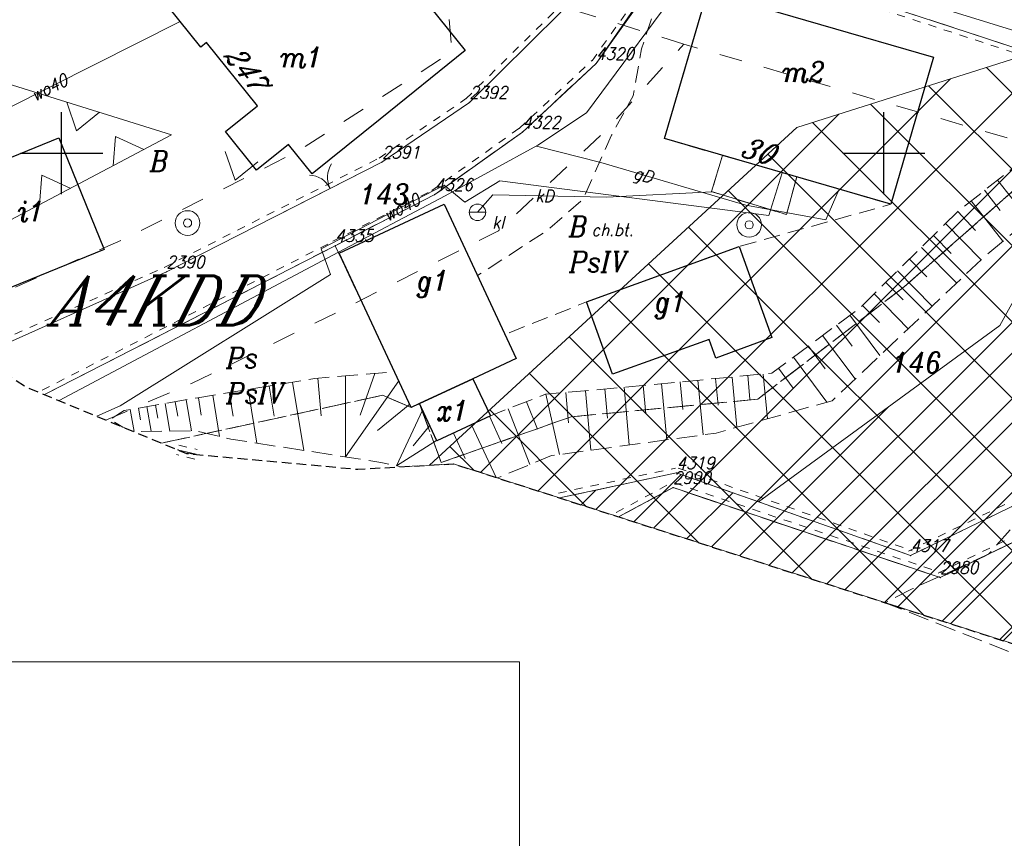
# Model space of a CAD drawing. Header units: metres. Extents: x 7435600 to 7436400, y 5537603 to 5538250.
# Tile 8 of 43: x 7435847 to 7435907, y 5537908 to 5537958. Entities that reach past the tile are written whole.
import ezdxf
from ezdxf.enums import TextEntityAlignment as Align

# ---------------------------------------------------------------- set-up
doc = ezdxf.new("R2010")
doc.units = ezdxf.units.M
doc.header["$MEASUREMENT"] = 0
for name, pattern in [('0.5_0.5', [1, 0.5, -0.5]), ('1.4_1.4', [2.8, 1.4, -1.4]), ('1.5_0.5', [2, 1.5, -0.5]), ('1.5_1.0', [2.5, 1.5, -1]), ('2', [0.9, 0.6, -0.3]), ('218-500', [1, 0.5, -0.5]), ('219-500', [0]), ('3117-500', [0]), ('ktok02-500', [0]), ('mz1.0_0.5', [1.5, 1, -0.5]), ('mz1.25_0.5', [1.75, 1.25, -0.5])]:
    doc.linetypes.add(name, pattern=pattern)
doc.layers.get('0').update_dxf_attribs({"color": 2, "linetype": 'CONTINUOUS', "lineweight": 5})
doc.layers.add('!ramka', color=2, linetype='CONTINUOUS', lineweight=0)
for name, color, linetype in [('000 Inne (niezydentyfikowane)', 7, 'CONTINUOUS'), ('203-Punkt załamania granicy działki nie stabilizowany', 7, 'CONTINUOUS'), ('203-Punkt załamania granicy działki nie stabilizowany-Atr103', 7, 'CONTINUOUS'), ('203-Punkt załamania granicy działki nie stabilizowany-Atr104', 7, 'CONTINUOUS'), ('209-Opis konturu klasyfikacyjnego', 7, 'CONTINUOUS'), ('210-Oznaczenie użytku', 7, 'CONTINUOUS'), ('211-Nr działki', 7, 'CONTINUOUS'), ('216-Granica obrębu', 7, 'CONTINUOUS'), ('217-Granica konturu klasyfikcyjnego', 7, 'CONTINUOUS'), ('218-Granica użytku', 7, 'CONTINUOUS'), ('218-Granica użytku po granicy działki', 7, 'CONTINUOUS'), ('219-Linia granicy', 7, 'CONTINUOUS'), ('238-Punkt adresowy budynku', 7, 'CONTINUOUS'), ('312-Budynek (powierzchnia)', 7, 'CONTINUOUS'), ('312-Numer ewidencyjny budynku-Atr124', 7, 'CONTINUOUS'), ('352-schody (powierzchnia)', 7, 'CONTINUOUS'), ('995-Tekst dodatkowy duży', 7, 'CONTINUOUS'), ('996-Tekst dodatkowy mały', 7, 'CONTINUOUS'), ('brama (linia)', 7, 'CONTINUOUS'), ('brama (linia) - symbol', 7, 'CONTINUOUS'), ('chodnik (powierzchnia)', 7, 'CONTINUOUS'), ('chodnik (powierzchnia)-Atr17', 7, 'CONTINUOUS'), ('Miejsce błędu lub ostrzeżenia po kontroli', 7, 'CONTINUOUS'), ('Nieprzekraczalna linia zabudowy', 7, 'CONTINUOUS'), ('ogrodzenie trwałe (linia)', 7, 'CONTINUOUS'), ('osadnik kanalizacji lokalnej (dół Chambeau) (punkt)', 7, 'CONTINUOUS'), ('osadnik kanalizacji lokalnej (dół Chambeau) (punkt)-Atr17', 7, 'CONTINUOUS'), ('przewód gazowy (linia)', 7, 'CONTINUOUS'), ('przewód gazowy (linia)-Atr1', 7, 'CONTINUOUS'), ('przewód kanalizacyjny (linia)', 7, 'CONTINUOUS'), ('przewód kanalizacyjny (linia)-Atr1', 7, 'CONTINUOUS'), ('przewód wodociągowy (linia)', 7, 'CONTINUOUS'), ('przewód wodociągowy (linia)-Atr1', 7, 'CONTINUOUS'), ('skarpa nieumocniona (powierzchnia)', 7, 'CONTINUOUS'), ('Strefa osuwisk', 7, 'CONTINUOUS'), ('Strefa zalewowa', 7, 'CONTINUOUS'), ('studnia (punkt)', 7, 'CONTINUOUS'), ('Wstawianie ramki sekcyjnej z opisem', 7, 'CONTINUOUS'), ('Zakres', 7, 'CONTINUOUS')]:
    doc.layers.add(name, color=color, linetype=linetype)
doc.styles.get("Standard").update_dxf_attribs({"font": 'italic_1250.shx', "width": 0.75})
doc.linetypes.add('902-500', pattern='A,3.75,0,[1,ksztalty.shx,S=0.5,R=0,X=0,Y=0],3.75', length=7.5)

# ---------------------------------------------------------------- blocks, each defined once
blk = doc.blocks.new('203')
at = {"linetype": 'Continuous', "lineweight": 0}
h = blk.add_hatch(color=0, dxfattribs=at)
edge = h.paths.add_edge_path()
edge.add_arc((0, 0), 0.045, 0, 360)
blk = doc.blocks.new('US13')
at = {"color": 0, "linetype": 'Continuous', "lineweight": 13}
for radius in [0.75, 0.25]:
    blk.add_circle((0, 0), radius, dxfattribs=at)
blk = doc.blocks.new('US07')
at = {"color": 0, "linetype": 'Continuous', "lineweight": 13}
for q in [(-0.5, 0), (0.5, 0)]:
    blk.add_line((0, 0), q, dxfattribs=at)
blk.add_circle((0, 0), 0.5, dxfattribs=at)
blk = doc.blocks.new('OK02')
at = {"color": 0, "linetype": 'Continuous', "lineweight": 0}
for centre, start, end in [((-1.5, 0), 0, 60), ((1.5, 0), 120, 180)]:
    blk.add_arc(centre, 1.5, start, end, dxfattribs=at)
blk = doc.blocks.new('RAMKA500K')
at = {"color": 0}
for p, q in [((250, 197.5), (250, 202.5)), ((300, 197.5), (300, 202.5)), ((247.5, 200), (252.5, 200)), ((297.5, 200), (302.5, 200))]:
    blk.add_line(p, q, dxfattribs=at)

msp = doc.modelspace()

# ---------------------------------------------------------------- hatches: boundary and pattern name
at = {"layer": 'Strefa osuwisk', "linetype": 'Continuous', "lineweight": 5}
h = msp.add_hatch(dxfattribs=at)
h.set_pattern_fill('CROSSHATCH', color=250, style=0, pattern_type=2)
h.set_pattern_definition([(45, (7435917.09, 5537902.5975), (-2.3199, 2.3199), []), (315, (7435917.09, 5537902.5975), (2.3199, 2.3199), [])])
h.paths.add_polyline_path([(7435880.28, 5537929.03), (7435873.84, 5537931.1), (7435872.38, 5537931.02), (7435894.71, 5537951.56), (7435908.98, 5537956.08), (7435917.53, 5537953.28), (7435935.67, 5537947.6), (7435938.04, 5537945.01), (7435940.01, 5537935.88), (7435939.24, 5537925.51), (7435934.03, 5537910.63), (7435927.63, 5537913.78), (7435924.5, 5537914.79)])
at = {"layer": 'Strefa zalewowa', "linetype": 'Continuous', "lineweight": 5}
h = msp.add_hatch(dxfattribs=at)
h.set_pattern_fill('HATCH', color=5, style=0, pattern_type=2)
h.set_pattern_definition([(45, (7435915.0254, 5537945.0705), (-2.12132, 2.12132), [])])
h.paths.add_polyline_path([(7435937.75, 5537941.61), (7435936.96, 5537931.24), (7435933.56, 5537920.65), (7435924.5, 5537914.79), (7435880.28, 5537929.03), (7435887.4, 5537930.55), (7435892.37, 5537928.79), (7435907.06, 5537939.52), (7435912.54, 5537949.46), (7435933.29, 5537943.43), (7435934.8, 5537942.59)])

# ---------------------------------------------------------------- linework, layer by layer
at = {"layer": '!ramka', "color": 251, "linetype": 'Continuous', "lineweight": 13}
msp.add_3dface([(7435692.445, 5538052.761), (7436192.445, 5538052.761), (7436192.445, 5537747.761), (7435692.445, 5537747.761)], dxfattribs=at)
at = {"layer": '000 Inne (niezydentyfikowane)', "color": 251, "linetype": 'Continuous', "lineweight": 13}
for p, q in [((7435906.92, 5537948.36), (7435908.81, 5537945.95)), ((7435906.12, 5537947.74), (7435907.08, 5537946.52)), ((7435905.31, 5537947.1), (7435907.24, 5537944.64)), ((7435904.5, 5537946.45), (7435905.58, 5537945.3)), ((7435903.75, 5537945.72), (7435905.92, 5537943.51)), ((7435903.02, 5537944.99), (7435904.09, 5537943.9)), ((7435902.29, 5537944.27), (7435904.43, 5537942.1)), ((7435901.56, 5537943.56), (7435902.62, 5537942.48)), ((7435900.84, 5537942.84), (7435902.95, 5537940.7)), ((7435900.12, 5537942.14), (7435901.17, 5537941.07)), ((7435899.41, 5537941.44), (7435901.49, 5537939.32)), ((7435898.7, 5537940.74), (7435899.74, 5537939.69)), ((7435897.93, 5537940.14), (7435899.76, 5537937.68)), ((7435897.12, 5537939.53), (7435898.07, 5537938.26)), ((7435896.28, 5537938.91), (7435898.25, 5537936.26)), ((7435895.41, 5537938.26), (7435896.43, 5537936.88)), ((7435894.5, 5537937.58), (7435896.53, 5537934.85)), ((7435893.59, 5537936.91), (7435894.48, 5537935.71)), ((7435864.04, 5537936.07), (7435864.73, 5537931.92)), ((7435865.59, 5537936.31), (7435865.78, 5537934.01)), ((7435867.27, 5537936.44), (7435867.26, 5537931.52)), ((7435870.5, 5537936.14), (7435867.26, 5537931.52)), ((7435869.05, 5537936.59), (7435868.16, 5537934.06)), ((7435887.61, 5537936.08), (7435887.77, 5537934.4)), ((7435888.7, 5537936.19), (7435889.02, 5537932.86)), ((7435889.77, 5537936.29), (7435889.92, 5537934.66)), ((7435890.77, 5537936.38), (7435891.06, 5537933.32)), ((7435891.73, 5537936.47), (7435891.86, 5537935.03)), ((7435892.66, 5537936.56), (7435892.92, 5537933.84)), ((7435861.34, 5537935.62), (7435861.88, 5537932.36)), ((7435862.62, 5537935.83), (7435862.92, 5537933.99)), ((7435881.86, 5537935.55), (7435882.19, 5537931.93)), ((7435883.04, 5537935.66), (7435883.2, 5537933.87)), ((7435884.21, 5537935.76), (7435884.52, 5537932.25)), ((7435885.36, 5537935.87), (7435885.52, 5537934.14)), ((7435886.49, 5537935.98), (7435886.81, 5537932.56)), ((7435856.9, 5537934.88), (7435857.06, 5537933.99)), ((7435857.57, 5537934.99), (7435857.9, 5537933.1)), ((7435858.32, 5537935.12), (7435858.49, 5537934.06)), ((7435859.2, 5537935.27), (7435859.61, 5537932.76)), ((7435860.2, 5537935.44), (7435860.44, 5537933.99)), ((7435878.28, 5537934.88), (7435878.94, 5537933.2)), ((7435879.44, 5537935.33), (7435880.28, 5537931.67)), ((7435880.66, 5537935.44), (7435880.82, 5537933.6)), ((7435854.18, 5537934.41), (7435854.42, 5537933.07)), ((7435854.67, 5537934.49), (7435854.79, 5537933.78)), ((7435855.18, 5537934.58), (7435855.44, 5537933.08)), ((7435855.72, 5537934.67), (7435855.86, 5537933.88)), ((7435856.29, 5537934.77), (7435856.58, 5537933.09)), ((7435871.17, 5537934.73), (7435869.21, 5537933.12)), ((7435871.94, 5537934.37), (7435870.37, 5537930.98)), ((7435877.15, 5537934.44), (7435878.47, 5537931.06)), ((7435876.02, 5537933.99), (7435876.77, 5537932.33)), ((7435872.38, 5537933.42), (7435871.37, 5537932.2)), ((7435874.92, 5537933.48), (7435876.417, 5537930.27)), ((7435872.8, 5537932.51), (7435870.37, 5537930.98)), ((7435873.83, 5537932.97), (7435874.55, 5537931.43)), ((7435857.666, 5537931.723), (7435857.67, 5537931.8))]:
    msp.add_line(p, q, dxfattribs=at)
at = {"layer": '216-Granica obrębu', "color": 3, "linetype": '1.5_1.0', "lineweight": 13, "flags": 128}
for points in [[(7435947.705, 5538003.09), (7435946.19, 5537999.46), (7435943.83, 5537991.28), (7435944.33, 5537979.1), (7435943.53, 5537958.08), (7435938.41, 5537948.81), (7435934.24, 5537941.62), (7435923.3, 5537933.82), (7435903.43, 5537924.18), (7435887.18, 5537929.65), (7435883.87, 5537927.871)], [(7435883.87, 5537927.871), (7435887.18, 5537929.65), (7435903.43, 5537924.18), (7435923.3, 5537933.82), (7435934.24, 5537941.62), (7435938.41, 5537948.81), (7435943.53, 5537958.08), (7435944.33, 5537979.1), (7435943.83, 5537991.28)]]:
    msp.add_lwpolyline(points, dxfattribs=at)
at = {"layer": '217-Granica konturu klasyfikcyjnego', "color": 3, "linetype": '1.5_0.5', "lineweight": 13, "flags": 128}
for points in [[(7435887.88, 5537962.99), (7435882.5, 5537955.45)], [(7435917.53, 5537953.28), (7435887.88, 5537962.99)], [(7435882.5, 5537955.45), (7435878.02, 5537951.28)], [(7435878.02, 5537951.28), (7435872.69, 5537947.48)], [(7435901.26, 5537941.89), (7435908.74, 5537948.48)], [(7435908.74, 5537948.48), (7435901.26, 5537941.89)], [(7435872.69, 5537947.48), (7435866.64, 5537944.37)], [(7435866.64, 5537944.37), (7435848.965, 5537935.31)], [(7435871.26, 5537934.53), (7435866.64, 5537944.37)], [(7435866.64, 5537944.37), (7435871.26, 5537934.53)], [(7435892.33, 5537935.03), (7435901.26, 5537941.89)], [(7435901.26, 5537941.89), (7435892.33, 5537935.03)], [(7435856.081, 5537932.356), (7435869.52, 5537935.27)], [(7435869.52, 5537935.27), (7435856.081, 5537932.356)], [(7435869.52, 5537935.27), (7435871.26, 5537934.53)], [(7435871.26, 5537934.53), (7435869.52, 5537935.27)], [(7435880.99, 5537933.96), (7435892.33, 5537935.03)], [(7435892.33, 5537935.03), (7435880.99, 5537933.96)], [(7435871.26, 5537934.53), (7435871.76, 5537934.76)], [(7435871.76, 5537934.76), (7435871.26, 5537934.53)], [(7435871.76, 5537934.76), (7435873.09, 5537931.18)], [(7435873.09, 5537931.18), (7435871.76, 5537934.76)], [(7435873.09, 5537931.18), (7435880.99, 5537933.96)], [(7435880.99, 5537933.96), (7435873.09, 5537931.18)], [(7435923.3, 5537933.82), (7435903.43, 5537924.18)], [(7435901.63, 5537925.52), (7435918.2, 5537933.53)], [(7435858.165, 5537931.677), (7435857.056, 5537931.952)], [(7435857.056, 5537931.952), (7435858.165, 5537931.677)], [(7435880.28, 5537929.026), (7435887.4, 5537930.55)], [(7435887.4, 5537930.55), (7435901.63, 5537925.52)], [(7435887.18, 5537929.65), (7435883.87, 5537927.871)], [(7435903.43, 5537924.18), (7435887.18, 5537929.65)]]:
    msp.add_lwpolyline(points, dxfattribs=at)
at = {"layer": '218-Granica użytku', "color": 3, "linetype": '218-500', "lineweight": 13, "flags": 128}
for points in [[(7435901.26, 5537941.89), (7435908.74, 5537948.48)], [(7435908.74, 5537948.48), (7435901.26, 5537941.89)], [(7435871.26, 5537934.53), (7435866.64, 5537944.37)], [(7435866.64, 5537944.37), (7435871.26, 5537934.53)], [(7435892.33, 5537935.03), (7435901.26, 5537941.89)], [(7435901.26, 5537941.89), (7435892.33, 5537935.03)], [(7435856.081, 5537932.356), (7435869.52, 5537935.27)], [(7435869.52, 5537935.27), (7435856.081, 5537932.356)], [(7435869.52, 5537935.27), (7435871.26, 5537934.53)], [(7435871.26, 5537934.53), (7435869.52, 5537935.27)], [(7435880.99, 5537933.96), (7435892.33, 5537935.03)], [(7435892.33, 5537935.03), (7435880.99, 5537933.96)], [(7435871.26, 5537934.53), (7435871.76, 5537934.76)], [(7435871.76, 5537934.76), (7435871.26, 5537934.53)], [(7435871.76, 5537934.76), (7435873.09, 5537931.18)], [(7435873.09, 5537931.18), (7435871.76, 5537934.76)], [(7435873.09, 5537931.18), (7435880.99, 5537933.96)], [(7435880.99, 5537933.96), (7435873.09, 5537931.18)]]:
    msp.add_lwpolyline(points, dxfattribs=at)
at = {"layer": '218-Granica użytku po granicy działki', "color": 3, "linetype": '0.5_0.5', "lineweight": 13}
for p, q in [((7435882.256, 5537955.624), (7435887.636, 5537963.164)), ((7435917.437, 5537952.995), (7435887.787, 5537962.705)), ((7435874.589, 5537953.303), (7435880.129, 5537958.773)), ((7435877.816, 5537951.5), (7435882.296, 5537955.67)), ((7435882.256, 5537955.624), (7435882.256, 5537955.624)), ((7435882.256, 5537955.624), (7435882.256, 5537955.624)), ((7435882.296, 5537955.67), (7435882.296, 5537955.67)), ((7435882.296, 5537955.67), (7435882.296, 5537955.67)), ((7435869.31, 5537949.698), (7435874.63, 5537953.338)), ((7435874.589, 5537953.303), (7435874.589, 5537953.303)), ((7435874.589, 5537953.303), (7435874.589, 5537953.303)), ((7435874.63, 5537953.338), (7435874.63, 5537953.338)), ((7435874.63, 5537953.338), (7435874.63, 5537953.338)), ((7435872.516, 5537947.724), (7435877.846, 5537951.524)), ((7435877.816, 5537951.5), (7435877.816, 5537951.5)), ((7435877.816, 5537951.5), (7435877.816, 5537951.5)), ((7435877.846, 5537951.524), (7435877.846, 5537951.524)), ((7435877.846, 5537951.524), (7435877.846, 5537951.524)), ((7435856.244, 5537943.047), (7435869.344, 5537949.717)), ((7435869.31, 5537949.698), (7435869.31, 5537949.698)), ((7435869.31, 5537949.698), (7435869.31, 5537949.698)), ((7435869.344, 5537949.717), (7435869.344, 5537949.717)), ((7435869.344, 5537949.717), (7435869.344, 5537949.717)), ((7435866.503, 5537944.637), (7435872.553, 5537947.747)), ((7435872.516, 5537947.724), (7435872.516, 5537947.724)), ((7435872.516, 5537947.724), (7435872.516, 5537947.724)), ((7435872.553, 5537947.747), (7435872.553, 5537947.747)), ((7435872.553, 5537947.747), (7435872.553, 5537947.747)), ((7435848.828, 5537935.577), (7435866.503, 5537944.637)), ((7435866.503, 5537944.637), (7435866.503, 5537944.637)), ((7435866.503, 5537944.637), (7435866.503, 5537944.637)), ((7435866.503, 5537944.637), (7435866.503, 5537944.637)), ((7435866.503, 5537944.637), (7435866.503, 5537944.637)), ((7435845.328, 5537938.164), (7435856.258, 5537943.054)), ((7435856.244, 5537943.047), (7435856.244, 5537943.047)), ((7435856.244, 5537943.047), (7435856.244, 5537943.047)), ((7435856.258, 5537943.054), (7435856.258, 5537943.054)), ((7435856.258, 5537943.054), (7435856.258, 5537943.054)), ((7435848.828, 5537935.577), (7435848.828, 5537935.577)), ((7435848.828, 5537935.577), (7435848.828, 5537935.577)), ((7435901.499, 5537925.79), (7435918.069, 5537933.8)), ((7435903.299, 5537924.45), (7435923.169, 5537934.09)), ((7435857.128, 5537932.243), (7435857.128, 5537932.243)), ((7435857.128, 5537932.243), (7435857.128, 5537932.243)), ((7435857.128, 5537932.243), (7435858.237, 5537931.968)), ((7435858.237, 5537931.968), (7435858.237, 5537931.968)), ((7435858.237, 5537931.968), (7435858.237, 5537931.968)), ((7435858.093, 5537931.386), (7435856.984, 5537931.661)), ((7435856.984, 5537931.661), (7435856.984, 5537931.661)), ((7435856.984, 5537931.661), (7435856.984, 5537931.661)), ((7435858.093, 5537931.386), (7435858.093, 5537931.386)), ((7435858.093, 5537931.386), (7435858.093, 5537931.386)), ((7435880.217, 5537929.319), (7435887.337, 5537930.843)), ((7435887.337, 5537930.843), (7435887.337, 5537930.843)), ((7435887.337, 5537930.843), (7435887.337, 5537930.843)), ((7435887.5, 5537930.833), (7435887.5, 5537930.833)), ((7435887.5, 5537930.833), (7435887.5, 5537930.833)), ((7435887.5, 5537930.833), (7435901.73, 5537925.803)), ((7435883.728, 5537928.135), (7435887.038, 5537929.914)), ((7435887.038, 5537929.914), (7435887.038, 5537929.914)), ((7435887.038, 5537929.914), (7435887.038, 5537929.914)), ((7435887.276, 5537929.934), (7435887.276, 5537929.934)), ((7435887.276, 5537929.934), (7435887.276, 5537929.934)), ((7435887.276, 5537929.934), (7435903.526, 5537924.464)), ((7435880.217, 5537929.319), (7435880.217, 5537929.319)), ((7435880.217, 5537929.319), (7435880.217, 5537929.319)), ((7435883.728, 5537928.135), (7435883.728, 5537928.135)), ((7435883.728, 5537928.135), (7435883.728, 5537928.135)), ((7435901.499, 5537925.79), (7435901.499, 5537925.79)), ((7435901.499, 5537925.79), (7435901.499, 5537925.79)), ((7435901.73, 5537925.803), (7435901.73, 5537925.803)), ((7435901.73, 5537925.803), (7435901.73, 5537925.803)), ((7435903.299, 5537924.45), (7435903.299, 5537924.45)), ((7435903.299, 5537924.45), (7435903.299, 5537924.45)), ((7435903.526, 5537924.464), (7435903.526, 5537924.464)), ((7435903.526, 5537924.464), (7435903.526, 5537924.464))]:
    msp.add_line(p, q, dxfattribs=at)
at = {"layer": '219-Linia granicy', "color": 3, "linetype": '219-500', "lineweight": 13, "flags": 128}
for points in [[(7435887.88, 5537962.99), (7435882.5, 5537955.45)], [(7435917.53, 5537953.28), (7435887.88, 5537962.99)], [(7435874.8, 5537953.09), (7435880.34, 5537958.56)], [(7435882.5, 5537955.45), (7435878.02, 5537951.28)], [(7435869.48, 5537949.45), (7435874.8, 5537953.09)], [(7435878.02, 5537951.28), (7435872.69, 5537947.48)], [(7435856.38, 5537942.78), (7435869.48, 5537949.45)], [(7435872.69, 5537947.48), (7435866.64, 5537944.37)], [(7435866.64, 5537944.37), (7435848.965, 5537935.31)], [(7435845.45, 5537937.89), (7435856.38, 5537942.78)], [(7435923.3, 5537933.82), (7435903.43, 5537924.18)], [(7435918.2, 5537933.53), (7435901.63, 5537925.52)], [(7435858.165, 5537931.677), (7435857.056, 5537931.952)], [(7435887.4, 5537930.55), (7435880.28, 5537929.026)], [(7435901.63, 5537925.52), (7435887.4, 5537930.55)], [(7435887.18, 5537929.65), (7435883.87, 5537927.871)], [(7435903.43, 5537924.18), (7435887.18, 5537929.65)]]:
    msp.add_lwpolyline(points, dxfattribs=at)
at = {"layer": '312-Budynek (powierzchnia)', "color": 251, "linetype": 'Continuous', "lineweight": 25, "flags": 128}
for points in [[(7435866.62, 5537966.1), (7435874.55, 5537956.24)], [(7435886.67, 5537950.89), (7435889.28, 5537959.84)], [(7435889.28, 5537959.84), (7435903.03, 5537955.84)], [(7435858.47, 5537956.45), (7435856.46, 5537958.95)], [(7435858.82, 5537956.74), (7435858.47, 5537956.45)], [(7435861.91, 5537952.87), (7435858.82, 5537956.74)], [(7435874.55, 5537956.24), (7435869.37, 5537952.07)], [(7435903.03, 5537955.84), (7435900.43, 5537946.89)], [(7435859.97, 5537951.31), (7435861.91, 5537952.87)], [(7435869.37, 5537952.07), (7435865.24, 5537948.74)], [(7435861.85, 5537948.97), (7435859.97, 5537951.31)], [(7435843.6, 5537948.4), (7435849.83, 5537950.93)], [(7435849.83, 5537950.93), (7435852.59, 5537944.13)], [(7435863.8, 5537950.53), (7435861.85, 5537948.97)], [(7435865.24, 5537948.74), (7435863.8, 5537950.53)], [(7435900.43, 5537946.89), (7435886.67, 5537950.89)], [(7435866.87, 5537943.91), (7435873.26, 5537946.89)], [(7435873.26, 5537946.89), (7435877.64, 5537937.51)], [(7435852.59, 5537944.13), (7435846.36, 5537941.6)], [(7435871.26, 5537934.53), (7435866.87, 5537943.91)], [(7435881.92, 5537940.95), (7435891.2, 5537944.32)], [(7435891.2, 5537944.32), (7435893.2, 5537938.78)], [(7435883.51, 5537936.55), (7435881.92, 5537940.95)], [(7435889.38, 5537938.67), (7435883.51, 5537936.55)], [(7435889.79, 5537937.53), (7435889.38, 5537938.67)], [(7435893.2, 5537938.78), (7435889.79, 5537937.53)], [(7435877.64, 5537937.51), (7435875.01, 5537936.28)], [(7435871.76, 5537934.76), (7435875.01, 5537936.28)], [(7435875.01, 5537936.28), (7435871.76, 5537934.76)], [(7435875.01, 5537936.28), (7435876.08, 5537934.02)], [(7435871.76, 5537934.76), (7435871.26, 5537934.53)], [(7435872.81, 5537932.49), (7435871.76, 5537934.76)], [(7435876.08, 5537934.02), (7435872.81, 5537932.49)]]:
    msp.add_lwpolyline(points, dxfattribs=at)
at = {"layer": '352-schody (powierzchnia)', "color": 251, "linetype": 'Continuous', "lineweight": 13}
for p, q in [((7435890.18, 5537949.86), (7435889.52, 5537947.66)), ((7435894.71, 5537948.55), (7435890.18, 5537949.86)), ((7435894.08, 5537946.26), (7435894.71, 5537948.55)), ((7435889.52, 5537947.66), (7435894.08, 5537946.26))]:
    msp.add_line(p, q, dxfattribs=at)
at = {"layer": '996-Tekst dodatkowy mały', "color": 251, "linetype": 'Continuous', "lineweight": 13, "flags": 128}
for points in [[(7435877.846, 5537919.054), (7435733.753, 5537919.054)], [(7435733.922, 5537820.139), (7435877.841, 5537820.127), (7435877.846, 5537919.054)]]:
    msp.add_lwpolyline(points, dxfattribs=at)
at = {"layer": 'brama (linia)', "color": 251, "linetype": 'ktok02-500', "lineweight": 13, "flags": 128}
msp.add_lwpolyline([(7435863.19, 5537946.25), (7435869.48, 5537949.45)], dxfattribs=at)
at = {"layer": 'chodnik (powierzchnia)', "color": 251, "linetype": 'mz1.0_0.5', "lineweight": 13, "flags": 128}
msp.add_lwpolyline([(7435900.43, 5537946.89), (7435894.71, 5537948.55), (7435894.08, 5537946.26), (7435889.52, 5537947.66), (7435890.18, 5537949.86), (7435886.67, 5537950.89), (7435889.14, 5537959.36), (7435886.61, 5537960.43), (7435885.27, 5537956.35), (7435884.75, 5537953.48), (7435883.45, 5537951.1), (7435881.72, 5537947.22), (7435879.55, 5537945.31), (7435875.29, 5537942.55), (7435876.96, 5537938.97), (7435881.92, 5537940.95), (7435891.2, 5537944.32)], close=True, dxfattribs=at)
at = {"layer": 'Miejsce błędu lub ostrzeżenia po kontroli', "color": 214, "linetype": '1.4_1.4', "lineweight": 13, "flags": 128}
for points in [[(7435788.1, 5537988.14), (7435873.32, 5537961.12), (7435873.74, 5537956.16), (7435864.44, 5537950.16), (7435853.85, 5537944.79), (7435845.04, 5537940.91), (7435837.11, 5537941.64)], [(7435887.84, 5537956.64), (7435873.32, 5537961.12)], [(7435852.7, 5537933.76), (7435857.91, 5537935.99), (7435866.95, 5537940.42), (7435876.56, 5537945.28), (7435883.06, 5537951.34), (7435887.84, 5537956.64), (7435933.29, 5537943.43), (7435934.8, 5537942.59)]]:
    msp.add_lwpolyline(points, dxfattribs=at)
at = {"layer": 'Nieprzekraczalna linia zabudowy', "color": 251, "linetype": '3117-500', "lineweight": 13, "flags": 128}
for points in [[(7435789.69, 5537972.06), (7435856.69, 5537951.12), (7435844.05, 5537944.44), (7435834.6, 5537946.3), (7435820.84, 5537946.96)], [(7435789.69, 5537972.06), (7435856.69, 5537951.12), (7435844.05, 5537944.44), (7435834.6, 5537946.3), (7435820.84, 5537946.96)], [(7435789.69, 5537972.06), (7435856.69, 5537951.12), (7435844.05, 5537944.44), (7435834.6, 5537946.3), (7435820.84, 5537946.96)], [(7435850.318, 5537953.111), (7435850.913, 5537951.366), (7435852.304, 5537952.491)], [(7435854.995, 5537950.224), (7435853.274, 5537951.02), (7435853.128, 5537949.237)], [(7435859.954, 5537950.1), (7435860.548, 5537948.355), (7435861.94, 5537949.479)], [(7435850.525, 5537947.87), (7435848.805, 5537948.666), (7435848.658, 5537946.883)]]:
    msp.add_lwpolyline(points, dxfattribs=at)
at = {"layer": 'ogrodzenie trwałe (linia)', "color": 251, "linetype": '902-500', "lineweight": 13, "flags": 128}
for points in [[(7435865.49, 5537968.97), (7435868.35, 5537968.32), (7435869.32, 5537968.16), (7435871.18, 5537967.91), (7435876.23, 5537966.98), (7435884.18, 5537964.74), (7435880.34, 5537958.56), (7435874.8, 5537953.09), (7435869.48, 5537949.45), (7435856.38, 5537942.78), (7435845.45, 5537937.89), (7435844.362, 5537937.89)], [(7435889.97, 5537959.64), (7435890.95, 5537962.71), (7435915.06, 5537955.25), (7435915.51, 5537956.36), (7435930.62, 5537951.49), (7435928.4, 5537949.53), (7435925.46, 5537947.76), (7435919.27, 5537942.81), (7435911.22, 5537935.81)], [(7435886.17, 5537960.77), (7435882.5, 5537955.45), (7435878.02, 5537951.28), (7435872.69, 5537947.48), (7435866.64, 5537944.37), (7435848.965, 5537935.31)]]:
    msp.add_lwpolyline(points, dxfattribs=at)
at = {"layer": 'przewód gazowy (linia)', "color": 40, "linetype": 'Continuous', "lineweight": 13, "flags": 128}
for points in [[(7435888.27, 5537961.03), (7435881.92, 5537952.46), (7435878.97, 5537950.48), (7435873.32, 5537947.41), (7435866.49, 5537943.79), (7435849.844, 5537934.945)], [(7435878.87, 5537950.42), (7435882.79, 5537949.44), (7435891.6, 5537946.83), (7435896.48, 5537945.94), (7435897.28, 5537947.8)]]:
    msp.add_lwpolyline(points, dxfattribs=at)
at = {"layer": 'przewód kanalizacyjny (linia)', "color": 34, "linetype": 'Continuous', "lineweight": 13, "flags": 128}
msp.add_lwpolyline([(7435875.29, 5537946.4), (7435876.22, 5537947.46), (7435883.14, 5537947.32), (7435889.56, 5537947.64)], dxfattribs=at)
at = {"layer": 'przewód wodociągowy (linia)', "color": 5, "linetype": 'Continuous', "lineweight": 13, "flags": 128}
for points in [[(7435840.86, 5537947.53), (7435844.11, 5537951.42), (7435857.22, 5537958)], [(7435852.135, 5537933.995), (7435853.57, 5537934.63), (7435866.35, 5537942.61), (7435865.79, 5537944.17), (7435873.27, 5537948.05), (7435874.53, 5537947.01), (7435876.64, 5537948.31), (7435893.01, 5537946.2), (7435893.82, 5537948.81)]]:
    msp.add_lwpolyline(points, dxfattribs=at)
at = {"layer": 'skarpa nieumocniona (powierzchnia)', "color": 251, "linetype": 'mz1.25_0.5', "lineweight": 13, "flags": 128}
for points in [[(7435918.43, 5537953), (7435916.39, 5537952.15), (7435911.67, 5537948.34), (7435906.11, 5537943.69), (7435896.86, 5537934.94), (7435889.81, 5537932.97), (7435879.8, 5537931.6), (7435876.5, 5537930.24), (7435873.84, 5537931.1), (7435870.64, 5537930.92), (7435869.42, 5537931.19), (7435860.3, 5537932.6), (7435858.19, 5537933.1), (7435854.36, 5537933.07), (7435853.73, 5537933.33), (7435852.93, 5537933.8), (7435853.8, 5537934.34), (7435858.29, 5537935.12), (7435865.4, 5537936.29), (7435870.24, 5537936.69), (7435871.26, 5537934.53), (7435871.76, 5537934.76), (7435872.81, 5537932.49), (7435876.08, 5537934.02), (7435879.42, 5537935.33), (7435884.21, 5537935.76), (7435893.19, 5537936.61), (7435898.57, 5537940.61), (7435904.57, 5537946.52), (7435912.42, 5537952.67), (7435916.34, 5537953.67)], [(7435941.29, 5537943.21), (7435942.69, 5537943.23), (7435946.47, 5537944.94), (7435946.67, 5537944.5), (7435946.32, 5537936.54), (7435935.75, 5537923.43), (7435921.96, 5537914), (7435900.08, 5537922.65), (7435901.72, 5537923.49), (7435906.37, 5537925.6), (7435911.58, 5537931.5), (7435924.06, 5537935.31), (7435927.33, 5537936.56), (7435932.28, 5537938.44), (7435933.56, 5537939.85), (7435936.27, 5537944.97), (7435937.05, 5537944.74), (7435937.41, 5537944.15)], [(7435858.18, 5537931.68), (7435857.59, 5537931.73), (7435857.04, 5537931.96)]]:
    msp.add_lwpolyline(points, close=True, dxfattribs=at)
at = {"layer": 'Strefa osuwisk', "color": 251, "linetype": 'Continuous', "lineweight": 13, "flags": 128}
for points in [[(7435872.38, 5537931.02), (7435894.71, 5537951.56), (7435908.98, 5537956.08), (7435917.53, 5537953.28), (7435935.67, 5537947.6), (7435938.04, 5537945.01), (7435940.01, 5537935.88), (7435939.24, 5537925.51), (7435934.03, 5537910.63), (7435927.63, 5537913.78), (7435924.5, 5537914.79), (7435880.28, 5537929.03), (7435873.84, 5537931.1)], [(7435872.38, 5537931.02), (7435894.71, 5537951.56), (7435908.98, 5537956.08), (7435917.53, 5537953.28), (7435935.67, 5537947.6), (7435938.04, 5537945.01), (7435940.01, 5537935.88), (7435939.24, 5537925.51), (7435934.03, 5537910.63), (7435927.63, 5537913.78), (7435924.5, 5537914.79), (7435880.28, 5537929.03), (7435873.84, 5537931.1), (7435872.38, 5537931.02)]]:
    msp.add_lwpolyline(points, close=True, dxfattribs=at)
at = {"layer": 'Strefa zalewowa', "color": 5, "linetype": 'Continuous', "lineweight": 13, "flags": 128}
for points in [[(7435937.75, 5537941.61), (7435936.96, 5537931.24), (7435933.56, 5537920.65), (7435924.5, 5537914.79), (7435880.28, 5537929.03), (7435887.4, 5537930.55), (7435892.37, 5537928.79), (7435907.06, 5537939.52), (7435912.54, 5537949.46), (7435933.29, 5537943.43), (7435934.8, 5537942.59)], [(7435937.75, 5537941.61), (7435936.96, 5537931.24), (7435933.56, 5537920.65), (7435924.5, 5537914.79), (7435880.28, 5537929.03), (7435887.4, 5537930.55), (7435892.37, 5537928.79), (7435907.06, 5537939.52), (7435912.54, 5537949.46), (7435933.29, 5537943.43), (7435934.8, 5537942.59), (7435937.75, 5537941.61)]]:
    msp.add_lwpolyline(points, close=True, dxfattribs=at)
at = {"layer": 'Zakres', "color": 5, "linetype": '2', "lineweight": 30, "flags": 128}
msp.add_lwpolyline([(7435791.95, 5538004.83), (7435788.55, 5537993.08), (7435787.96, 5537986.53), (7435787.35, 5537979.77), (7435791.23, 5537966.98), (7435799.62, 5537956.58), (7435811.29, 5537950.08), (7435839.35, 5537940.91), (7435847.93, 5537935.74), (7435857.59, 5537931.73), (7435868.01, 5537930.77), (7435873.84, 5537931.1), (7435927.63, 5537913.78), (7435934.32, 5537910.49), (7435948.84, 5537901.62), (7435957.74, 5537897.76), (7436015.82, 5537881.67), (7436056.09, 5537869.29), (7436058.12, 5537868.73), (7436082.82, 5537862.73), (7436097.96, 5537862.42), (7436111.81, 5537868.54), (7436121.78, 5537879.94), (7436129.89, 5537894.76), (7436134.11, 5537909.18), (7436131.89, 5537924.04), (7436123.64, 5537936.6), (7436110.88, 5537944.55), (7436055.14, 5537964.31), (7436052.48, 5537965.13), (7436027.84, 5537971.72), (7435999.56, 5537979.44), (7435995.34, 5537981.24), (7435974.61, 5537991.35), (7435974.21, 5537991.54), (7435952.34, 5538001.86), (7435940.13, 5538005.1), (7435927.06, 5538006.13), (7435886.07, 5538018.53), (7435885.05, 5538018.82), (7435855.64, 5538026.76), (7435837.67, 5538033.11), (7435824.44, 5538035.07), (7435811.44, 5538031.93), (7435800.57, 5538024.15), (7435795.41, 5538016.01), (7435793.41, 5538012.85)], close=True, dxfattribs=at)

# ---------------------------------------------------------------- block references
at = {"layer": '203-Punkt załamania granicy działki nie stabilizowany', "color": 3, "linetype": 'Continuous', "lineweight": 13}
for p in [(7435882.5, 5537955.45), (7435874.8, 5537953.09), (7435878.02, 5537951.28), (7435869.48, 5537949.45), (7435872.69, 5537947.48), (7435866.64, 5537944.37), (7435856.38, 5537942.78), (7435887.4, 5537930.55), (7435887.18, 5537929.65), (7435901.63, 5537925.52), (7435903.43, 5537924.18)]:
    msp.add_blockref('203', p, dxfattribs=at)
at = {"layer": 'brama (linia) - symbol', "color": 251, "linetype": 'Continuous', "lineweight": 13, "rotation": 26.96400000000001}
msp.add_blockref('OK02', (7435866.335, 5537947.85), dxfattribs=at)
at = {"layer": 'osadnik kanalizacji lokalnej (dół Chambeau) (punkt)', "color": 251, "linetype": 'Continuous', "lineweight": 13, "rotation": 359.973}
msp.add_blockref('US07', (7435875.29, 5537946.4), dxfattribs=at)
at = {"layer": 'studnia (punkt)', "color": 251, "linetype": 'Continuous', "lineweight": 13, "rotation": 359.986}
for p in [(7435857.66, 5537945.75), (7435891.81, 5537945.64)]:
    msp.add_blockref('US13', p, dxfattribs=at)
at = {"layer": 'Wstawianie ramki sekcyjnej z opisem', "color": 251, "linetype": 'Continuous', "lineweight": 13}
msp.add_blockref('RAMKA500K', (7435600, 5537750), dxfattribs=at)

# ---------------------------------------------------------------- texts
at = {"layer": '203-Punkt załamania granicy działki nie stabilizowany-Atr103', "color": 251, "lineweight": 13, "width": 0.9}
for s, p in [('2990', (7435887.18, 5537929.65)), ('2990', (7435887.18, 5537929.65)), ('2980', (7435903.43, 5537924.18)), ('2980', (7435903.43, 5537924.18))]:
    msp.add_text(s, height=0.75, dxfattribs=at).set_placement(p, align=Align.BOTTOM_LEFT)
at = {"layer": '203-Punkt załamania granicy działki nie stabilizowany-Atr104', "color": 251, "lineweight": 13, "width": 0.9}
for s, p in [('4320', (7435882.5, 5537955.45)), ('2392', (7435874.8, 5537953.09)), ('4322', (7435878.02, 5537951.28)), ('2391', (7435869.48, 5537949.45)), ('4326', (7435872.69, 5537947.48)), ('4335', (7435866.64, 5537944.37)), ('2390', (7435856.38, 5537942.78)), ('4319', (7435887.4, 5537930.55)), ('4317', (7435901.63, 5537925.52))]:
    msp.add_text(s, height=0.75, dxfattribs=at).set_placement(p, align=Align.BOTTOM_LEFT)
at = {"layer": '209-Opis konturu klasyfikacyjnego', "color": 3, "linetype": 'Continuous', "lineweight": 13, "width": 0.9}
for p in [(7435880.86, 5537944.01), (7435860.01, 5537936.02)]:
    msp.add_text('PsIV', height=1.25, dxfattribs=at).set_placement(p, align=Align.TOP_LEFT)
at = {"layer": '210-Oznaczenie użytku', "color": 3, "linetype": 'Continuous', "lineweight": 13, "width": 0.9}
for s, p in [('B', (7435855.37, 5537948.89)), ('B', (7435880.85, 5537944.91)), ('Ps', (7435860.01, 5537936.92))]:
    msp.add_text(s, height=1.25, dxfattribs=at).set_placement(p)
at = {"layer": '211-Nr działki', "color": 3, "linetype": 'Continuous', "lineweight": 13, "width": 0.9}
msp.add_text('143', height=1.25, dxfattribs=at).set_placement((7435868.13, 5537948.13), align=Align.TOP_LEFT)
msp.add_text('146', height=1.25, dxfattribs=at).set_placement((7435900.5, 5537936.64))
at = {"layer": '238-Punkt adresowy budynku', "color": 251, "linetype": 'Continuous', "lineweight": 13, "oblique": 15, "width": 0.9}
for s, rotation, p in [('247', 308.733, (7435860.76, 5537954.72)), ('30', -16.289, (7435892.19, 5537949.54))]:
    msp.add_text(s, height=1.25, rotation=rotation, dxfattribs=at).set_placement(p, align=Align.CENTER)
at = {"layer": '312-Numer ewidencyjny budynku-Atr124', "color": 251, "lineweight": 13, "width": 0.9}
for s, p in [('m1', (7435864.6, 5537955.84)), ('m2', (7435895.14, 5537954.95)), ('i1', (7435848.17, 5537946.46)), ('g1', (7435872.59, 5537942.25)), ('g1', (7435887.06, 5537940.96)), ('x1', (7435873.79, 5537934.35))]:
    msp.add_text(s, height=1.25, dxfattribs=at).set_placement(p, align=Align.MIDDLE_CENTER)
at = {"layer": '995-Tekst dodatkowy duży', "color": 214, "linetype": 'Continuous', "lineweight": 13, "oblique": 15, "width": 0.9}
msp.add_text('A4KDD', height=3, dxfattribs=at).set_placement((7435849.33, 5537939.53))
at = {"layer": 'chodnik (powierzchnia)-Atr17', "color": 251, "lineweight": 13, "width": 0.9}
msp.add_text('ch.bt.', height=0.75, dxfattribs=at).set_placement((7435882.23, 5537944.96))
at = {"layer": 'osadnik kanalizacji lokalnej (dół Chambeau) (punkt)-Atr17', "color": 251, "lineweight": 13, "width": 0.9}
msp.add_text('kl', height=0.75, dxfattribs=at).set_placement((7435876.18, 5537945.42))
at = {"layer": 'przewód gazowy (linia)-Atr1', "color": 251, "lineweight": 13, "width": 0.9}
msp.add_text('gD', height=0.75, rotation=-16.502, dxfattribs=at).set_placement((7435884.82, 5537948.84), align=Align.MIDDLE_LEFT)
at = {"layer": 'przewód kanalizacyjny (linia)-Atr1', "color": 34, "lineweight": 13, "width": 0.9}
msp.add_text('kD', height=0.75, rotation=-1.159, dxfattribs=at).set_placement((7435878.82, 5537947.41), align=Align.MIDDLE_LEFT)
at = {"layer": 'przewód wodociągowy (linia)-Atr1', "color": 5, "lineweight": 13, "width": 0.9}
for rotation, p in [(26.652, (7435848.2, 5537953.47)), (27.416, (7435869.64, 5537946.17))]:
    msp.add_text('wo40', height=0.75, rotation=rotation, dxfattribs=at).set_placement(p, align=Align.MIDDLE_LEFT)

doc.saveas('drawing.dxf')
